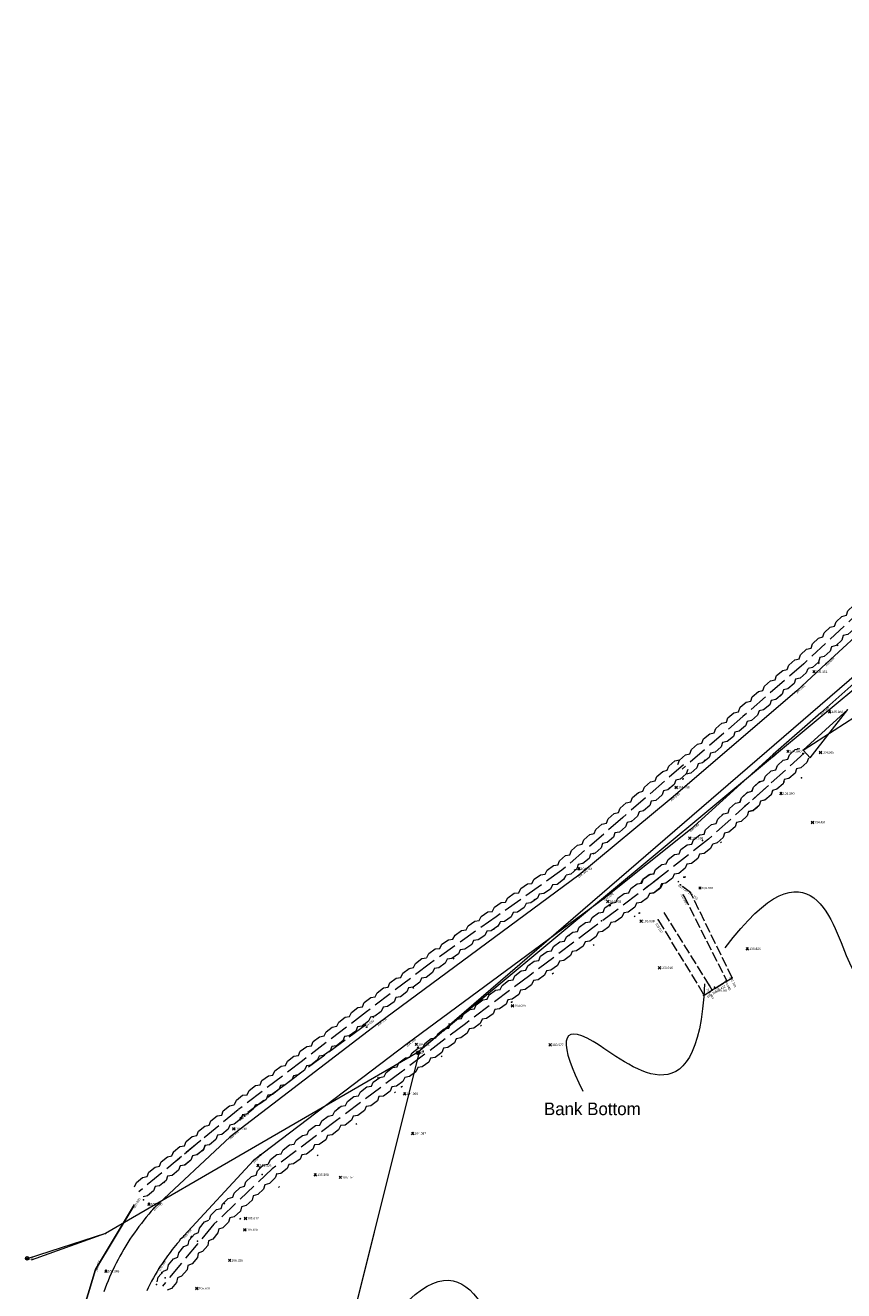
# Model space of a CAD drawing. Header units: metres. Extents: x 652329 to 653573, y 802017 to 802542.
# Tile 5 of 15: x 652526 to 652591, y 802274 to 802374. Entities that reach past the tile are written whole.
import ezdxf

# ---------------------------------------------------------------- set-up
doc = ezdxf.new("R2010")
doc.units = ezdxf.units.M
doc.header["$MEASUREMENT"] = 0
for name, pattern in [('Center line', [100, 100, 0]), ('Dashed 3-1', [2, 1.5, -0.5]), ('Dashed 4-1', [2, 1.6, -0.4]), ('Edge of Bush', [3.846153, -1.282051, -1.282051, 0, -1.282051]), ('Gate', [100, 100, 0]), ('Power line', [100, 100, 0])]:
    doc.linetypes.add(name, pattern=pattern)
for name, color, linetype, lineweight, true_color in [('Bank Bottom', 7, 'Continuous', 0, 0xffa500), ('Bank Bottom_Text', 7, 'Continuous', 0, 0xffa500), ('Bank Top', 7, 'Continuous', 0, 0xc7c074), ('Bank Top_Text', 7, 'Continuous', 0, 0xc7c074), ('Electricity Pole', 1, 'Continuous', 0, 0xff0000), ('Electricity Pole_Text', 1, 'Continuous', 0, 0xff0000), ('Fence', 2, 'Continuous', 0, 0xffff00), ('Fence_Text', 2, 'Continuous', 0, 0xffff00), ('Gate', 6, 'Continuous', 0, 0xff00ff), ('Hedge', 3, 'Continuous', 0, 0x00ff00), ('Invert Level', 7, 'Continuous', 0, 0xffffff), ('Invert Level_Text', 7, 'Continuous', 0, 0xffffff), ('Overhead Electricity Line', 1, 'Continuous', 0, 0xff0000), ('Points', 7, 'Continuous', 0, 0xffffff), ('Road Edge', 7, 'Continuous', 0, 0xff80c0), ('Road Edge_Text', 7, 'Continuous', 0, 0xff80c0), ('Spot Level', 7, 'Continuous', 0, 0xffffff), ('Spot Level_Text', 7, 'Continuous', 0, 0xffffff), ('Vegetation Line', 7, 'Continuous', 0, 0x85c929)]:
    doc.layers.add(name, color=color, linetype=linetype, lineweight=lineweight, true_color=true_color)
doc.styles.add('0.3mm', font='micross.ttf', dxfattribs={"height": 0.3})
doc.linetypes.add('FENCELINE1', pattern='A,0.25,-0.1,[133,ltypeshp.shx,S=0.1,R=0,X=-0.1,Y=0],-0.1,1', length=1.45)
doc.linetypes.add('ZIGZAG', pattern='A,0.0001,-0.2,[131,ltypeshp.shx,S=0.2,R=0,X=-0.2,Y=0],-0.4,[131,ltypeshp.shx,S=0.2,R=180,X=0.2,Y=0],-0.2', length=0.8001)

# ---------------------------------------------------------------- blocks, each defined once
blk = doc.blocks.new('Point')
blk.add_point((0, 0))
blk = doc.blocks.new('Spot Level-Dia cross')
at = {"color": 0}
for p, q in [((-1, 1), (1, -1)), ((-1, -1), (1, 1))]:
    blk.add_line(p, q, dxfattribs=at)
blk = doc.blocks.new('Electricity Pole-Cross circle')
at = {"color": 0}
for p, q in [((-1, 0), (1, 0)), ((0, -1), (0, 1))]:
    blk.add_line(p, q, dxfattribs=at)
blk.add_circle((0, 0), 0.9, dxfattribs=at)

msp = doc.modelspace()

# ---------------------------------------------------------------- linework, layer by layer
at = {"color": 7, "lineweight": 5, "ltscale": 0.5}
for points in [[(652581.39, 802301.46), (652588.27, 802310.66), (652591.5, 802295.7), (652593.59, 802298.99), (652594.11, 802303.03)], [(652579.75, 802298.6), (652579.26, 802287.12), (652568.14, 802297.65), (652568.28, 802293.75), (652570.13, 802290.13)], [(652554, 802270.86), (652560.88, 802280.06), (652564.12, 802265.1), (652572.41, 802255.09), (652575.95, 802267.93)]]:
    msp.add_open_spline(points, degree=3, dxfattribs=at)
at = {"layer": 'Bank Bottom', "linetype": 'Dashed 4-1', "ltscale": 0.5, "elevation": 102.99}
msp.add_lwpolyline([(652578.11, 802305.57), (652581.52, 802298.82), (652580.35, 802298.11), (652580.15, 802298.48), (652576.52, 802304.32)], dxfattribs=at)
at = {"layer": 'Bank Top', "linetype": 'Dashed 4-1'}
msp.add_line((652552.93, 802295.35, 104.63), (652543.02, 802287.97, 105.09), dxfattribs=at)
at = {"layer": 'Bank Top', "linetype": 'Dashed 4-1', "ltscale": 0.5, "elevation": 103.54}
msp.add_lwpolyline([(652576.11, 802303.62), (652579.71, 802297.72), (652581.94, 802299.08), (652578.65, 802305.83), (652577.99, 802306.32)], dxfattribs=at)
at = {"layer": 'Fence', "linetype": 'FENCELINE1', "elevation": 108.98}
msp.add_lwpolyline([(652534.04, 802222.17), (652535.64, 802229.5), (652535.66, 802236.3), (652534.73, 802242.52), (652533.03, 802250.01), (652530.06, 802263), (652529.77, 802269.98), (652531.59, 802276), (652534.68, 802281.14)], dxfattribs=at)
at = {"layer": 'Fence', "linetype": 'Continuous', "ltscale": 0.5}
msp.add_polyline3d([(652534.63, 802281.05, 105.89), (652531.59, 802276, 106.35), (652529.77, 802269.98, 107.02), (652530.06, 802263, 107.47), (652534.73, 802242.52, 108.41), (652535.68, 802236.16, 108.63), (652535.64, 802229.5, 109.01), (652534.07, 802222.25, 108.98), (652534, 802222.09, 108.98)], dxfattribs=at)
at = {"layer": 'Gate', "linetype": 'Gate', "ltscale": 0.2}
msp.add_line((652591.09, 802320.32, 104.97), (652587.55, 802317.09, 104.91), dxfattribs=at)
at = {"layer": 'Gate'}
for p, q in [((652587.55, 802317.09, 104.91), (652591.63, 802319.73, 104.97)), ((652588.09, 802316.5, 104.91), (652591.09, 802320.32, 104.97)), ((652587.55, 802317.09, 104.91), (652588.09, 802316.5, 104.91))]:
    msp.add_line(p, q, dxfattribs=at)
at = {"layer": 'Hedge', "linetype": 'Dashed 3-1'}
for p, q in [((652592.25, 802328.27), (652587.59, 802323.93)), ((652587.59, 802323.93), (652582.78, 802319.75)), ((652582.78, 802319.75), (652577.97, 802315.58)), ((652587.63, 802316.85), (652582.89, 802312.6)), ((652578.1, 802315.94), (652573.29, 802311.77)), ((652584.8, 802314.31), (652580.06, 802310.05)), ((652573.29, 802311.77), (652568.48, 802307.6)), ((652580.06, 802310.05), (652575.04, 802306.13)), ((652568.48, 802307.6), (652563.28, 802303.92)), ((652576.11, 802306.93), (652571.02, 802303.11)), ((652563.28, 802303.92), (652558.08, 802300.25)), ((652571.02, 802303.11), (652565.93, 802299.28)), ((652558.08, 802300.25), (652553.02, 802296.39)), ((652565.93, 802299.28), (652560.84, 802295.45)), ((652553.02, 802296.39), (652547.96, 802292.52)), ((652560.84, 802295.45), (652555.75, 802291.62)), ((652547.96, 802292.52), (652542.89, 802288.66)), ((652555.75, 802291.62), (652550.66, 802287.8)), ((652542.88, 802288.65), (652537.97, 802284.59)), ((652550.66, 802287.8), (652545.57, 802283.97)), ((652539.93, 802286.21), (652535.02, 802282.16)), ((652545.57, 802283.97), (652540.95, 802279.59)), ((652540.96, 802279.59), (652536.88, 802274.7))]:
    msp.add_line(p, q, dxfattribs=at)
at = {"layer": 'Hedge'}
for points in [[(652587.23, 802324.31), (652587.35, 802324.65), (652587.82, 802325.09), (652588.17, 802325.17), (652588.29, 802325.52), (652588.75, 802325.95), (652589.1, 802326.05), (652589.22, 802326.39), (652589.68, 802326.82), (652590.03, 802326.91), (652590.15, 802327.25), (652590.61, 802327.68), (652590.97, 802327.77), (652591.08, 802328.12), (652591.54, 802328.55), (652591.9, 802328.64)], [(652592.6, 802327.89), (652592.48, 802327.54), (652592.01, 802327.11), (652591.66, 802327.02), (652591.55, 802326.67), (652591.07, 802326.24), (652590.72, 802326.16), (652590.62, 802325.81), (652590.15, 802325.37), (652589.79, 802325.28), (652589.69, 802324.94), (652589.2, 802324.51), (652588.86, 802324.42), (652588.75, 802324.07), (652588.29, 802323.64), (652587.94, 802323.55)], [(652582.44, 802320.14), (652582.57, 802320.49), (652583.05, 802320.9), (652583.4, 802320.98), (652583.53, 802321.32), (652584.01, 802321.73), (652584.36, 802321.82), (652584.49, 802322.15), (652584.97, 802322.57), (652585.33, 802322.65), (652585.45, 802322.99), (652585.93, 802323.4), (652586.29, 802323.48), (652586.41, 802323.82), (652586.89, 802324.24), (652587.25, 802324.31)], [(652587.93, 802323.54), (652587.79, 802323.2), (652587.31, 802322.78), (652586.95, 802322.7), (652586.84, 802322.36), (652586.34, 802321.94), (652585.99, 802321.87), (652585.88, 802321.53), (652585.39, 802321.11), (652585.03, 802321.03), (652584.92, 802320.69), (652584.41, 802320.28), (652584.07, 802320.2), (652583.94, 802319.86), (652583.47, 802319.45), (652583.11, 802319.37)], [(652577.63, 802315.97), (652577.76, 802316.31), (652578.24, 802316.73), (652578.59, 802316.8), (652578.72, 802317.15), (652579.2, 802317.56), (652579.55, 802317.65), (652579.68, 802317.98), (652580.16, 802318.39), (652580.52, 802318.47), (652580.64, 802318.81), (652581.12, 802319.23), (652581.48, 802319.3), (652581.6, 802319.64), (652582.08, 802320.06), (652582.44, 802320.14)], [(652583.12, 802319.36), (652582.98, 802319.02), (652582.5, 802318.61), (652582.14, 802318.53), (652582.03, 802318.18), (652581.53, 802317.77), (652581.18, 802317.7), (652581.07, 802317.36), (652580.58, 802316.93), (652580.22, 802316.85), (652580.11, 802316.52), (652579.6, 802316.1), (652579.26, 802316.02), (652579.13, 802315.69), (652578.66, 802315.27), (652578.3, 802315.19)], [(652582.55, 802312.99), (652582.67, 802313.33), (652583.14, 802313.75), (652583.5, 802313.84), (652583.62, 802314.18), (652584.09, 802314.6), (652584.44, 802314.69), (652584.56, 802315.03), (652585.03, 802315.45), (652585.39, 802315.54), (652585.51, 802315.88), (652585.98, 802316.3), (652586.34, 802316.39), (652586.46, 802316.73), (652586.93, 802317.15), (652587.29, 802317.24)], [(652587.97, 802316.47), (652587.84, 802316.13), (652587.37, 802315.7), (652587.01, 802315.62), (652586.91, 802315.28), (652586.42, 802314.85), (652586.06, 802314.77), (652585.96, 802314.43), (652585.48, 802314), (652585.12, 802313.91), (652585.01, 802313.57), (652584.52, 802313.15), (652584.17, 802313.07), (652584.06, 802312.73), (652583.59, 802312.3), (652583.23, 802312.22)], [(652572.95, 802312.16), (652573.08, 802312.51), (652573.56, 802312.92), (652573.92, 802313), (652574.05, 802313.34), (652574.52, 802313.75), (652574.88, 802313.84), (652575.01, 802314.17), (652575.48, 802314.58), (652575.84, 802314.66), (652575.97, 802315.01), (652576.45, 802315.42), (652576.8, 802315.5), (652576.93, 802315.84), (652577.41, 802316.25), (652577.77, 802316.33)], [(652578.44, 802315.56), (652578.3, 802315.22), (652577.83, 802314.8), (652577.47, 802314.72), (652577.35, 802314.38), (652576.86, 802313.96), (652576.5, 802313.89), (652576.39, 802313.55), (652575.9, 802313.12), (652575.54, 802313.05), (652575.43, 802312.71), (652574.93, 802312.29), (652574.58, 802312.22), (652574.46, 802311.88), (652573.98, 802311.46), (652573.63, 802311.38)], [(652579.71, 802310.44), (652579.84, 802310.78), (652580.31, 802311.21), (652580.66, 802311.29), (652580.79, 802311.64), (652581.26, 802312.06), (652581.61, 802312.15), (652581.73, 802312.49), (652582.2, 802312.91), (652582.56, 802312.99), (652582.68, 802313.33), (652583.15, 802313.76), (652583.51, 802313.84), (652583.63, 802314.18), (652584.1, 802314.61), (652584.45, 802314.69)], [(652585.14, 802313.93), (652585.01, 802313.58), (652584.54, 802313.16), (652584.18, 802313.07), (652584.07, 802312.73), (652583.59, 802312.31), (652583.23, 802312.23), (652583.13, 802311.89), (652582.65, 802311.45), (652582.29, 802311.37), (652582.18, 802311.03), (652581.68, 802310.6), (652581.34, 802310.52), (652581.22, 802310.18), (652580.75, 802309.76), (652580.4, 802309.67)], [(652568.14, 802307.99), (652568.27, 802308.33), (652568.75, 802308.75), (652569.11, 802308.82), (652569.24, 802309.17), (652569.71, 802309.58), (652570.07, 802309.66), (652570.2, 802310), (652570.67, 802310.41), (652571.03, 802310.49), (652571.16, 802310.83), (652571.64, 802311.24), (652571.99, 802311.32), (652572.12, 802311.66), (652572.6, 802312.08), (652572.96, 802312.16)], [(652573.63, 802311.38), (652573.5, 802311.04), (652573.02, 802310.62), (652572.66, 802310.55), (652572.54, 802310.2), (652572.05, 802309.79), (652571.69, 802309.72), (652571.58, 802309.38), (652571.09, 802308.95), (652570.73, 802308.87), (652570.62, 802308.53), (652570.12, 802308.12), (652569.77, 802308.04), (652569.65, 802307.7), (652569.17, 802307.29), (652568.82, 802307.21)], [(652574.72, 802306.54), (652574.87, 802306.88), (652575.37, 802307.27), (652575.73, 802307.32), (652575.88, 802307.66), (652576.37, 802308.05), (652576.73, 802308.11), (652576.88, 802308.44), (652577.38, 802308.83), (652577.74, 802308.89), (652577.88, 802309.23), (652578.38, 802309.61), (652578.74, 802309.67), (652578.88, 802310.01), (652579.38, 802310.4), (652579.74, 802310.46)], [(652580.38, 802309.65), (652580.23, 802309.32), (652579.73, 802308.92), (652579.36, 802308.86), (652579.23, 802308.53), (652578.72, 802308.14), (652578.36, 802308.08), (652578.23, 802307.75), (652577.72, 802307.35), (652577.36, 802307.29), (652577.23, 802306.96), (652576.7, 802306.57), (652576.35, 802306.51), (652576.21, 802306.18), (652575.72, 802305.79), (652575.36, 802305.73)], [(652562.98, 802304.35), (652563.14, 802304.68), (652563.66, 802305.04), (652564.02, 802305.08), (652564.19, 802305.41), (652564.7, 802305.77), (652565.06, 802305.82), (652565.23, 802306.14), (652565.74, 802306.51), (652566.1, 802306.55), (652566.27, 802306.88), (652566.78, 802307.24), (652567.15, 802307.28), (652567.3, 802307.61), (652567.82, 802307.97), (652568.19, 802308.02)], [(652570.71, 802303.52), (652570.86, 802303.85), (652571.37, 802304.23), (652571.73, 802304.29), (652571.88, 802304.62), (652572.39, 802305), (652572.75, 802305.06), (652572.9, 802305.38), (652573.4, 802305.76), (652573.77, 802305.81), (652573.92, 802306.15), (652574.42, 802306.52), (652574.78, 802306.58), (652574.93, 802306.91), (652575.44, 802307.29), (652575.8, 802307.34)], [(652568.78, 802307.18), (652568.61, 802306.85), (652568.09, 802306.48), (652567.73, 802306.44), (652567.58, 802306.11), (652567.05, 802305.75), (652566.68, 802305.71), (652566.54, 802305.39), (652566.01, 802305.01), (652565.65, 802304.97), (652565.5, 802304.64), (652564.96, 802304.28), (652564.61, 802304.24), (652564.45, 802303.91), (652563.93, 802303.55), (652563.58, 802303.51)], [(652576.42, 802306.52), (652576.26, 802306.19), (652575.76, 802305.81), (652575.39, 802305.76), (652575.25, 802305.42), (652574.73, 802305.04), (652574.37, 802305), (652574.24, 802304.67), (652573.72, 802304.27), (652573.36, 802304.22), (652573.22, 802303.89), (652572.69, 802303.51), (652572.34, 802303.46), (652572.19, 802303.13), (652571.69, 802302.75), (652571.33, 802302.7)], [(652557.78, 802300.68), (652557.94, 802301), (652558.46, 802301.37), (652558.82, 802301.41), (652558.99, 802301.74), (652559.5, 802302.1), (652559.86, 802302.15), (652560.02, 802302.47), (652560.54, 802302.83), (652560.9, 802302.88), (652561.06, 802303.2), (652561.58, 802303.57), (652561.94, 802303.61), (652562.1, 802303.93), (652562.62, 802304.3), (652562.98, 802304.34)], [(652563.58, 802303.5), (652563.41, 802303.18), (652562.89, 802302.81), (652562.53, 802302.77), (652562.38, 802302.44), (652561.84, 802302.08), (652561.48, 802302.04), (652561.34, 802301.71), (652560.81, 802301.34), (652560.44, 802301.3), (652560.3, 802300.97), (652559.76, 802300.61), (652559.41, 802300.57), (652559.25, 802300.24), (652558.73, 802299.88), (652558.37, 802299.83)], [(652565.62, 802299.69), (652565.77, 802300.03), (652566.28, 802300.41), (652566.64, 802300.46), (652566.79, 802300.79), (652567.3, 802301.17), (652567.66, 802301.23), (652567.81, 802301.55), (652568.31, 802301.93), (652568.68, 802301.99), (652568.83, 802302.32), (652569.33, 802302.7), (652569.7, 802302.75), (652569.84, 802303.08), (652570.35, 802303.46), (652570.71, 802303.52)], [(652571.33, 802302.69), (652571.17, 802302.36), (652570.67, 802301.98), (652570.3, 802301.93), (652570.16, 802301.59), (652569.64, 802301.21), (652569.28, 802301.17), (652569.15, 802300.84), (652568.63, 802300.45), (652568.27, 802300.39), (652568.13, 802300.06), (652567.6, 802299.69), (652567.25, 802299.63), (652567.1, 802299.3), (652566.6, 802298.92), (652566.24, 802298.87)], [(652552.7, 802296.8), (652552.85, 802297.13), (652553.36, 802297.52), (652553.72, 802297.57), (652553.87, 802297.91), (652554.37, 802298.29), (652554.73, 802298.35), (652554.88, 802298.68), (652555.38, 802299.06), (652555.74, 802299.12), (652555.89, 802299.45), (652556.39, 802299.83), (652556.75, 802299.89), (652556.9, 802300.22), (652557.41, 802300.6), (652557.77, 802300.66)], [(652558.39, 802299.84), (652558.23, 802299.51), (652557.73, 802299.12), (652557.37, 802299.07), (652557.23, 802298.73), (652556.71, 802298.35), (652556.35, 802298.3), (652556.22, 802297.97), (652555.71, 802297.58), (652555.34, 802297.52), (652555.21, 802297.19), (652554.68, 802296.81), (652554.33, 802296.75), (652554.19, 802296.42), (652553.68, 802296.04), (652553.33, 802295.98)], [(652560.53, 802295.87), (652560.68, 802296.2), (652561.19, 802296.58), (652561.55, 802296.63), (652561.7, 802296.96), (652562.21, 802297.34), (652562.57, 802297.4), (652562.72, 802297.73), (652563.22, 802298.11), (652563.59, 802298.16), (652563.74, 802298.49), (652564.25, 802298.87), (652564.61, 802298.92), (652564.75, 802299.25), (652565.26, 802299.64), (652565.62, 802299.69)], [(652566.24, 802298.87), (652566.08, 802298.54), (652565.58, 802298.15), (652565.21, 802298.1), (652565.07, 802297.77), (652564.55, 802297.39), (652564.19, 802297.34), (652564.06, 802297.01), (652563.54, 802296.62), (652563.18, 802296.57), (652563.04, 802296.24), (652562.51, 802295.86), (652562.16, 802295.81), (652562.01, 802295.48), (652561.51, 802295.1), (652561.15, 802295.04)], [(652547.64, 802292.94), (652547.79, 802293.27), (652548.3, 802293.65), (652548.66, 802293.71), (652548.81, 802294.04), (652549.31, 802294.42), (652549.67, 802294.49), (652549.82, 802294.81), (652550.32, 802295.19), (652550.68, 802295.25), (652550.83, 802295.58), (652551.33, 802295.97), (652551.69, 802296.02), (652551.84, 802296.35), (652552.34, 802296.74), (652552.71, 802296.8)], [(652553.33, 802295.98), (652553.17, 802295.65), (652552.67, 802295.26), (652552.3, 802295.2), (652552.17, 802294.87), (652551.65, 802294.49), (652551.29, 802294.44), (652551.16, 802294.11), (652550.64, 802293.71), (652550.28, 802293.65), (652550.15, 802293.32), (652549.62, 802292.94), (652549.27, 802292.89), (652549.12, 802292.56), (652548.62, 802292.17), (652548.27, 802292.12)], [(652555.44, 802292.04), (652555.59, 802292.37), (652556.1, 802292.75), (652556.46, 802292.8), (652556.62, 802293.14), (652557.12, 802293.51), (652557.48, 802293.57), (652557.63, 802293.9), (652558.14, 802294.28), (652558.5, 802294.33), (652558.65, 802294.66), (652559.16, 802295.04), (652559.52, 802295.09), (652559.66, 802295.42), (652560.17, 802295.81), (652560.53, 802295.86)], [(652561.15, 802295.04), (652560.99, 802294.71), (652560.49, 802294.33), (652560.12, 802294.27), (652559.98, 802293.94), (652559.46, 802293.56), (652559.1, 802293.51), (652558.97, 802293.18), (652558.45, 802292.79), (652558.09, 802292.74), (652557.95, 802292.41), (652557.42, 802292.03), (652557.07, 802291.98), (652556.92, 802291.65), (652556.42, 802291.27), (652556.06, 802291.21)], [(652542.58, 802289.07), (652542.73, 802289.4), (652543.23, 802289.79), (652543.59, 802289.84), (652543.74, 802290.18), (652544.25, 802290.56), (652544.61, 802290.62), (652544.75, 802290.95), (652545.26, 802291.33), (652545.62, 802291.39), (652545.77, 802291.72), (652546.27, 802292.1), (652546.63, 802292.16), (652546.78, 802292.49), (652547.28, 802292.88), (652547.64, 802292.93)], [(652548.27, 802292.11), (652548.11, 802291.78), (652547.61, 802291.4), (652547.24, 802291.34), (652547.11, 802291.01), (652546.59, 802290.62), (652546.23, 802290.57), (652546.1, 802290.24), (652545.58, 802289.85), (652545.22, 802289.79), (652545.09, 802289.46), (652544.56, 802289.08), (652544.21, 802289.02), (652544.06, 802288.69), (652543.56, 802288.31), (652543.2, 802288.25)], [(652550.35, 802288.21), (652550.51, 802288.54), (652551.01, 802288.92), (652551.37, 802288.98), (652551.53, 802289.31), (652552.03, 802289.69), (652552.39, 802289.75), (652552.54, 802290.07), (652553.05, 802290.45), (652553.41, 802290.5), (652553.56, 802290.84), (652554.07, 802291.21), (652554.43, 802291.27), (652554.57, 802291.6), (652555.08, 802291.98), (652555.44, 802292.03)], [(652556.06, 802291.21), (652555.9, 802290.88), (652555.4, 802290.5), (652555.03, 802290.45), (652554.89, 802290.11), (652554.37, 802289.73), (652554.01, 802289.69), (652553.88, 802289.35), (652553.36, 802288.96), (652553, 802288.91), (652552.86, 802288.58), (652552.33, 802288.2), (652551.98, 802288.15), (652551.83, 802287.82), (652551.33, 802287.44), (652550.97, 802287.39)], [(652537.64, 802284.99), (652537.78, 802285.33), (652538.26, 802285.73), (652538.62, 802285.8), (652538.76, 802286.14), (652539.25, 802286.54), (652539.6, 802286.62), (652539.74, 802286.95), (652540.23, 802287.35), (652540.59, 802287.42), (652540.72, 802287.76), (652541.21, 802288.16), (652541.57, 802288.23), (652541.7, 802288.57), (652542.19, 802288.97), (652542.55, 802289.04)], [(652543.21, 802288.25), (652543.06, 802287.91), (652542.57, 802287.51), (652542.21, 802287.44), (652542.09, 802287.1), (652541.59, 802286.69), (652541.23, 802286.63), (652541.11, 802286.29), (652540.61, 802285.88), (652540.25, 802285.81), (652540.13, 802285.48), (652539.61, 802285.07), (652539.27, 802285), (652539.14, 802284.67), (652538.65, 802284.27), (652538.29, 802284.2)], [(652545.26, 802284.38), (652545.42, 802284.72), (652545.92, 802285.1), (652546.28, 802285.15), (652546.44, 802285.48), (652546.94, 802285.86), (652547.3, 802285.92), (652547.45, 802286.24), (652547.96, 802286.62), (652548.32, 802286.68), (652548.47, 802287.01), (652548.98, 802287.39), (652549.34, 802287.44), (652549.49, 802287.77), (652549.99, 802288.15), (652550.36, 802288.21)], [(652550.97, 802287.38), (652550.81, 802287.05), (652550.31, 802286.67), (652549.94, 802286.62), (652549.81, 802286.28), (652549.28, 802285.9), (652548.92, 802285.86), (652548.79, 802285.53), (652548.27, 802285.14), (652547.91, 802285.08), (652547.77, 802284.75), (652547.24, 802284.38), (652546.89, 802284.32), (652546.74, 802283.99), (652546.24, 802283.61), (652545.88, 802283.56)], [(652534.69, 802282.56), (652534.83, 802282.9), (652535.32, 802283.3), (652535.67, 802283.37), (652535.81, 802283.71), (652536.3, 802284.11), (652536.66, 802284.18), (652536.79, 802284.52), (652537.28, 802284.92), (652537.64, 802284.99), (652537.77, 802285.32), (652538.26, 802285.73), (652538.62, 802285.8), (652538.75, 802286.13), (652539.24, 802286.54), (652539.6, 802286.61)], [(652540.26, 802285.81), (652540.11, 802285.48), (652539.63, 802285.07), (652539.26, 802285), (652539.14, 802284.66), (652538.64, 802284.26), (652538.28, 802284.2), (652538.16, 802283.86), (652537.66, 802283.45), (652537.3, 802283.38), (652537.18, 802283.04), (652536.66, 802282.64), (652536.32, 802282.57), (652536.19, 802282.24), (652535.7, 802281.83), (652535.35, 802281.76)], [(652540.6, 802279.96), (652540.71, 802280.31), (652541.17, 802280.75), (652541.52, 802280.84), (652541.64, 802281.19), (652542.09, 802281.62), (652542.44, 802281.72), (652542.56, 802282.06), (652543.02, 802282.5), (652543.37, 802282.59), (652543.48, 802282.94), (652543.94, 802283.37), (652544.29, 802283.47), (652544.4, 802283.81), (652544.86, 802284.25), (652545.22, 802284.34)], [(652545.93, 802283.6), (652545.81, 802283.25), (652545.35, 802282.81), (652544.99, 802282.72), (652544.89, 802282.37), (652544.42, 802281.93), (652544.06, 802281.85), (652543.97, 802281.5), (652543.5, 802281.06), (652543.14, 802280.96), (652543.05, 802280.62), (652542.56, 802280.18), (652542.22, 802280.09), (652542.11, 802279.75), (652541.65, 802279.31), (652541.31, 802279.21)], [(652536.48, 802275.03), (652536.55, 802275.39), (652536.96, 802275.88), (652537.3, 802276.01), (652537.37, 802276.37), (652537.77, 802276.85), (652538.11, 802276.99), (652538.18, 802277.34), (652538.59, 802277.83), (652538.93, 802277.96), (652539, 802278.32), (652539.41, 802278.8), (652539.75, 802278.94), (652539.82, 802279.29), (652540.22, 802279.78), (652540.56, 802279.92)], [(652541.35, 802279.26), (652541.27, 802278.9), (652540.87, 802278.41), (652540.52, 802278.28), (652540.47, 802277.92), (652540.05, 802277.43), (652539.7, 802277.3), (652539.65, 802276.95), (652539.24, 802276.45), (652538.89, 802276.32), (652538.84, 802275.97), (652538.4, 802275.48), (652538.08, 802275.35), (652538.01, 802274.99), (652537.6, 802274.51), (652537.27, 802274.37)]]:
    msp.add_lwpolyline(points, dxfattribs=at)
at = {"layer": 'Overhead Electricity Line', "linetype": 'Power line', "ltscale": 0.5}
msp.add_line((652557.15, 802293.12, 105.15), (652539.52, 802222.37, 109.1), dxfattribs=at)
at = {"layer": 'Overhead Electricity Line', "linetype": 'ZIGZAG'}
for points, elevation in [([(652671.41, 802392.12), (652632.35, 802358.13), (652557.1, 802293.2), (652532.39, 802278.87), (652526.52, 802276.74)], 103.08), ([(652557.15, 802293.12), (652539.53, 802222.43)], 105.15)]:
    msp.add_lwpolyline(points, dxfattribs=dict(at, elevation=elevation))
at = {"layer": 'Overhead Electricity Line', "linetype": 'Power line', "ltscale": 0.5}
msp.add_polyline3d([(652675.11, 802400.68, 103.44), (652671.35, 802392.11, 103.07), (652632.34, 802358.12, 103.6), (652597.45, 802326.83, 104.36), (652557.1, 802293.2, 105.1), (652532.39, 802278.87, 106.48), (652526.18, 802276.86, 106.77)], dxfattribs=at)
at = {"layer": 'Road Edge', "linetype": 'Center line'}
for points in [[(652599.28, 802333.06, 104.17), (652589.36, 802323.95, 105.04), (652587.05, 802321.79, 105.16), (652577.12, 802313.27, 104.53), (652569.82, 802307.21, 104.56), (652553.94, 802295.48, 104.75), (652542.25, 802286.51, 105.38), (652536.2, 802280.85, 106.01), (652536, 802280.62, 106.04), (652535.8, 802280.38, 106.06), (652535.6, 802280.15, 106.09), (652535.41, 802279.91, 106.12), (652535.22, 802279.66, 106.15), (652535.03, 802279.42, 106.18), (652534.85, 802279.17, 106.2), (652534.67, 802278.91, 106.23), (652534.5, 802278.66, 106.26), (652534.32, 802278.4, 106.29), (652534.16, 802278.14, 106.32), (652533.99, 802277.88, 106.34), (652533.83, 802277.61, 106.37), (652533.68, 802277.34, 106.4), (652533.53, 802277.07, 106.43), (652533.38, 802276.79, 106.46), (652533.24, 802276.52, 106.49), (652533.1, 802276.24, 106.51), (652532.96, 802275.96, 106.54), (652532.83, 802275.68, 106.57), (652532.71, 802275.39, 106.6), (652532.59, 802275.11, 106.63), (652532.47, 802274.82, 106.65), (652532.36, 802274.53, 106.68), (652532.25, 802274.24, 106.71)], [(652592.51, 802323.21, 104.98), (652588.94, 802320.06, 105.1), (652585.18, 802316.74, 104.87), (652578.63, 802310.83, 104.55), (652571.85, 802305.38, 104.56), (652556.24, 802293.85, 104.77), (652544.1, 802284.62, 105.41), (652538.57, 802278.67, 105.95), (652538.44, 802278.52, 105.98), (652538.3, 802278.37, 106), (652538.17, 802278.21, 106.02), (652538.04, 802278.06, 106.04), (652537.91, 802277.9, 106.06), (652537.78, 802277.74, 106.09), (652537.66, 802277.58, 106.11), (652537.54, 802277.42, 106.13), (652537.41, 802277.26, 106.15), (652537.29, 802277.1, 106.18), (652537.18, 802276.93, 106.2), (652537.06, 802276.76, 106.22), (652536.94, 802276.6, 106.24), (652536.83, 802276.43, 106.26), (652536.72, 802276.26, 106.29), (652536.61, 802276.09, 106.31), (652536.46, 802275.84, 106.34), (652536.31, 802275.59, 106.36), (652536.17, 802275.34, 106.39), (652536.03, 802275.09, 106.42), (652535.9, 802274.83, 106.45), (652535.77, 802274.57, 106.47), (652535.64, 802274.31, 106.5)]]:
    msp.add_polyline3d(points, dxfattribs=at)
at = {"layer": 'Vegetation Line', "linetype": 'Edge of Bush'}
for points in [[(652687.37, 802427.12, 104.94), (652687.71, 802415.02, 104.02), (652685.79, 802411.4, 103.96), (652675.46, 802401.82, 103.38), (652673.55, 802400.78, 103.1), (652665.23, 802393.6, 102.83), (652663.17, 802390.75, 103.11), (652656.49, 802384.58, 103.1), (652654.39, 802382.87, 102.88), (652647.33, 802376.23, 103.38), (652615.03, 802348.54, 103.76), (652598.95, 802333.53, 104.09), (652588.8, 802324, 105.05), (652578.07, 802314.83, 104.31), (652576.99, 802314.08, 104.36), (652569.51, 802307.63, 104.39), (652552.82, 802295.4, 104.62), (652543.16, 802287.97, 105.1), (652535.39, 802281.53, 105.86)], [(652587.14, 802317.21, 104.91), (652579.04, 802310.12, 104.4), (652572.29, 802304.8, 104.35), (652557.1, 802293.61, 104.65), (652544.6, 802284.04, 105.3), (652539.18, 802278.61, 105.82), (652536.85, 802275.77, 106.23), (652536.43, 802274.82, 106.28)], [(652543.02, 802280.01, 105.56), (652555.79, 802290.45, 103.99), (652564.48, 802297.15, 103.96), (652574.57, 802304.2, 103.95), (652578.12, 802307.04, 103.73), (652578.18, 802307.04, 103.66), (652586.01, 802314.59, 104.17), (652587.42, 802314.91, 104.51)]]:
    msp.add_polyline3d(points, dxfattribs=at)

# ---------------------------------------------------------------- block references
at = {"layer": 'Bank Bottom_Text', "linetype": 'Continuous'}
for p in [(652578.08, 802305.62, 102.98), (652580.15, 802298.48, 103.16), (652581.51, 802298.83, 103.47), (652580.35, 802298.12, 103.41)]:
    msp.add_blockref('Point', p, dxfattribs=at)
at = {"layer": 'Bank Top_Text', "linetype": 'Continuous'}
for p in [(652577.84, 802306.43, 103.73), (652578.65, 802305.83, 103.71), (652576.08, 802303.67, 103.54), (652581.94, 802299.08, 103.75), (652579.68, 802297.7, 103.77), (652552.93, 802295.35, 104.63), (652543.02, 802287.97, 105.09)]:
    msp.add_blockref('Point', p, dxfattribs=at)
at = {"layer": 'Electricity Pole', "color": 7, "linetype": 'Continuous', "lineweight": -3, "true_color": 0xffffff, "xscale": 0.1500000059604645, "yscale": 0.1500000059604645}
for p in [(652557.1, 802293.15, 104.98), (652526.19, 802276.89, 106.74)]:
    msp.add_blockref('Electricity Pole-Cross circle', p, dxfattribs=at)
at = {"layer": 'Electricity Pole', "linetype": 'Continuous'}
for p in [(652557.1, 802293.15, 104.98), (652526.19, 802276.89, 106.74)]:
    msp.add_blockref('Point', p, dxfattribs=at)
at = {"layer": 'Fence_Text', "linetype": 'Continuous'}
for p in [(652534.63, 802281.05, 105.89), (652531.59, 802276, 106.35)]:
    msp.add_blockref('Point', p, dxfattribs=at)
at = {"layer": 'Gate', "linetype": 'Continuous'}
msp.add_blockref('Point', (652587.55, 802317.09, 104.91), dxfattribs=at)
at = {"layer": 'Hedge', "linetype": 'Continuous'}
for p in [(652587.52, 802316.83, 105), (652579.58, 802309.94, 104.68), (652571.6, 802303.58, 104.67), (652557.5, 802293.28, 104.95), (652544.77, 802283.53, 105.48), (652539.66, 802278.25, 105.97), (652537.11, 802275.35, 106.41)]:
    msp.add_blockref('Point', p, dxfattribs=at)
at = {"layer": 'Invert Level', "linetype": 'Continuous'}
msp.add_blockref('Point', (652580.53, 802298.34, 103.16), dxfattribs=at)
at = {"layer": 'Overhead Electricity Line', "linetype": 'Continuous'}
for p in [(652557.1, 802293.2, 105.1), (652557.15, 802293.12, 105.15), (652532.39, 802278.87, 106.48), (652526.18, 802276.86, 106.77)]:
    msp.add_blockref('Point', p, dxfattribs=at)
at = {"layer": 'Points', "linetype": 'Continuous'}
msp.add_blockref('Point', (652553.06, 802295.17, 104.63), dxfattribs=at)
at = {"layer": 'Road Edge_Text', "linetype": 'Continuous'}
for p in [(652589.36, 802323.95, 105.04), (652587.05, 802321.79, 105.16), (652588.94, 802320.06, 105.1), (652585.18, 802316.74, 104.87), (652577.12, 802313.27, 104.53), (652578.63, 802310.83, 104.55), (652569.82, 802307.21, 104.56), (652571.85, 802305.38, 104.56), (652553.94, 802295.48, 104.75), (652556.24, 802293.85, 104.77), (652542.25, 802286.51, 105.38), (652544.1, 802284.62, 105.41), (652536.2, 802280.85, 106.01), (652538.57, 802278.67, 105.95), (652536.61, 802276.09, 106.31)]:
    msp.add_blockref('Point', p, dxfattribs=at)
at = {"layer": 'Spot Level', "color": 18, "linetype": 'Continuous', "lineweight": -3, "true_color": 0x000000, "xscale": 0.1000000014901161, "yscale": 0.1000000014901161}
for p in [(652588.41, 802323.3, 105.15), (652589.65, 802320.12, 105.06), (652586.35, 802317, 104.86), (652588.92, 802316.92, 104.98), (652577.51, 802314.16, 104.36), (652585.8, 802313.66, 104.36), (652588.28, 802311.39, 104.45), (652578.59, 802310.13, 104.37), (652569.82, 802307.71, 104.46), (652579.39, 802306.19, 103.88), (652572.1, 802305.12, 104.37), (652574.74, 802303.57, 103.94), (652583.14, 802301.38, 103.83), (652576.19, 802299.88, 103.92), (652564.57, 802296.88, 104.02), (652556.96, 802293.82, 104.66), (652567.55, 802293.78, 103.98), (652556.04, 802289.91, 104.1), (652542.53, 802287.15, 105.25), (652556.67, 802286.77, 104.09), (652544.44, 802284.23, 105.33), (652548.98, 802283.5, 105.39), (652550.95, 802283.3, 105.16), (652535.82, 802281.17, 105.9), (652543.45, 802280.06, 105.61), (652543.4, 802279.16, 105.86), (652542.2, 802276.73, 106.33), (652532.42, 802275.87, 106.37), (652539.61, 802274.52, 106.61)]:
    msp.add_blockref('Spot Level-Dia cross', p, dxfattribs=at)
at = {"layer": 'Spot Level', "linetype": 'Continuous'}
for p in [(652588.41, 802323.3, 105.15), (652589.65, 802320.12, 105.06), (652586.35, 802317, 104.86), (652588.92, 802316.92, 104.98), (652577.51, 802314.16, 104.36), (652585.8, 802313.66, 104.36), (652588.28, 802311.39, 104.45), (652578.59, 802310.13, 104.37), (652569.82, 802307.71, 104.46), (652579.39, 802306.19, 103.88), (652572.1, 802305.12, 104.37), (652574.74, 802303.57, 103.94), (652583.14, 802301.38, 103.83), (652576.19, 802299.88, 103.92), (652564.57, 802296.88, 104.02), (652556.96, 802293.82, 104.66), (652567.55, 802293.78, 103.98), (652556.04, 802289.91, 104.1), (652542.53, 802287.15, 105.25), (652556.67, 802286.77, 104.09), (652544.44, 802284.23, 105.33), (652548.98, 802283.5, 105.39), (652550.95, 802283.3, 105.16), (652535.82, 802281.17, 105.9), (652543.45, 802280.06, 105.61), (652543.4, 802279.16, 105.86), (652542.2, 802276.73, 106.33), (652532.42, 802275.87, 106.37), (652539.61, 802274.52, 106.61)]:
    msp.add_blockref('Point', p, dxfattribs=at)
at = {"layer": 'Vegetation Line', "linetype": 'Continuous'}
for p in [(652588.8, 802324, 105.05), (652587.14, 802317.21, 104.91), (652578.07, 802314.83, 104.31), (652586.01, 802314.59, 104.17), (652587.42, 802314.91, 104.51), (652576.99, 802314.08, 104.36), (652579.04, 802310.12, 104.4), (652569.51, 802307.63, 104.39), (652578.12, 802307.04, 103.73), (652578.18, 802307.04, 103.66), (652572.29, 802304.8, 104.35), (652574.57, 802304.2, 103.95), (652564.48, 802297.15, 103.96), (652552.82, 802295.4, 104.62), (652557.1, 802293.61, 104.65), (652555.79, 802290.45, 103.99), (652543.16, 802287.97, 105.1), (652544.6, 802284.04, 105.3), (652535.39, 802281.53, 105.86), (652543.02, 802280.01, 105.56), (652539.18, 802278.61, 105.82), (652536.85, 802275.77, 106.23), (652536.43, 802274.82, 106.28)]:
    msp.add_blockref('Point', p, dxfattribs=at)

# ---------------------------------------------------------------- texts
at = {"color": 7, "lineweight": 5, "insert": (652567.05, 802289.22), "char_height": 1, "attachment_point": 1}
msp.add_mtext_dynamic_manual_height_columns('Bank Bottom', width=16.0828, gutter_width=1, heights=[0], dxfattribs=at)
at = {"layer": 'Bank Bottom_Text', "style": '0.3mm'}
for s, rotation, p in [('102.985', 296.8236, (652577.85, 802305.68, 102.98)), ('103.412', 31.4088, (652580.67, 802297.89, 103.41)), ('103.469', 296.8236, (652581.29, 802298.88, 103.47)), ('103.164', 299.6105, (652579.91, 802298.17, 103.16))]:
    msp.add_text(s, height=0.18, rotation=rotation, dxfattribs=at).set_placement(p)
at = {"layer": 'Bank Top_Text', "style": '0.3mm'}
for s, rotation, p in [('103.730', 323.0365, (652577.62, 802306.38, 103.73)), ('103.715', 323.0365, (652578.42, 802305.78, 103.71)), ('103.537', 301.0438, (652575.85, 802303.36, 103.54)), ('103.748', 296.0181, (652581.71, 802299.13, 103.75)), ('103.766', 31.3895, (652579.99, 802297.47, 103.77)), ('104.634', 396.644, (652552.92, 802295.11, 104.63)), ('105.095', 396.644, (652543.01, 802287.74, 105.09))]:
    msp.add_text(s, height=0.18, rotation=rotation, dxfattribs=at).set_placement(p)
at = {"layer": 'Electricity Pole_Text', "style": '0.3mm'}
for p in [(652557.25, 802293.06, 104.98), (652526.34, 802276.8, 106.74)]:
    msp.add_text('EP', height=0.18, dxfattribs=at).set_placement(p)
at = {"layer": 'Fence_Text', "style": '0.3mm'}
for s, rotation, p in [('105.890', 418.9783, (652534.7, 802280.83, 105.89)), ('106.353', 433.1478, (652531.72, 802275.81, 106.35))]:
    msp.add_text(s, height=0.18, rotation=rotation, dxfattribs=at).set_placement(p)
at = {"layer": 'Invert Level_Text', "style": '0.3mm'}
for s, p in [('IL', (652580.68, 802298.25, 103.16)), ('103.161', (652580.68, 802297.98, 103.16))]:
    msp.add_text(s, height=0.18, dxfattribs=at).set_placement(p)
at = {"layer": 'Road Edge_Text', "style": '0.3mm'}
for s, rotation, p in [('105.036', 403.0478, (652589.37, 802323.71, 105.04)), ('105.161', 400.6415, (652587.05, 802321.56, 105.16)), ('105.098', 401.4397, (652588.95, 802319.83, 105.1)), ('104.867', 402.07, (652585.19, 802316.51, 104.87)), ('104.533', 399.7057, (652577.12, 802313.03, 104.53)), ('104.549', 398.8167, (652578.63, 802310.6, 104.55)), ('104.565', 396.4575, (652569.8, 802306.97, 104.56)), ('104.556', 396.4431, (652571.84, 802305.14, 104.56)), ('104.754', 397.4854, (652553.93, 802295.24, 104.75)), ('104.768', 397.2538, (652556.23, 802293.61, 104.77)), ('105.381', 403.1339, (652542.27, 802286.28, 105.38)), ('105.413', 407.0932, (652544.13, 802284.39, 105.41)), ('106.008', 408.353, (652536.24, 802280.61, 106.01)), ('105.954', 408.0078, (652538.61, 802278.44, 105.95)), ('106.309', 418.42, (652536.69, 802275.86, 106.31))]:
    msp.add_text(s, height=0.18, rotation=rotation, dxfattribs=at).set_placement(p)
at = {"layer": 'Spot Level_Text', "color": 7, "style": '0.3mm'}
for s, p in [('105.151', (652588.56, 802323.21, 105.15)), ('105.060', (652589.8, 802320.03, 105.06)), ('104.860', (652586.5, 802316.91, 104.86)), ('104.985', (652589.07, 802316.83, 104.98)), ('104.358', (652577.66, 802314.07, 104.36)), ('104.360', (652585.95, 802313.57, 104.36)), ('104.451', (652588.43, 802311.3, 104.45)), ('104.368', (652578.74, 802310.04, 104.37)), ('104.464', (652569.97, 802307.62, 104.46)), ('103.881', (652579.54, 802306.1, 103.88)), ('104.368', (652572.25, 802305.03, 104.37)), ('103.938', (652574.89, 802303.48, 103.94)), ('103.826', (652583.29, 802301.29, 103.83)), ('103.916', (652576.34, 802299.79, 103.92)), ('104.025', (652564.72, 802296.79, 104.02)), ('104.661', (652557.11, 802293.73, 104.66)), ('103.977', (652567.7, 802293.69, 103.98)), ('104.099', (652556.19, 802289.82, 104.1)), ('105.246', (652542.68, 802287.06, 105.25)), ('104.087', (652556.82, 802286.68, 104.09)), ('105.325', (652544.59, 802284.14, 105.33)), ('105.390', (652549.13, 802283.41, 105.39)), ('105.157', (652551.1, 802283.21, 105.16)), ('105.900', (652535.97, 802281.08, 105.9)), ('105.612', (652543.6, 802279.97, 105.61)), ('105.865', (652543.55, 802279.07, 105.86)), ('106.328', (652542.35, 802276.64, 106.33)), ('106.369', (652532.57, 802275.78, 106.37)), ('106.607', (652539.76, 802274.43, 106.61))]:
    msp.add_text(s, height=0.18, dxfattribs=at).set_placement(p)

doc.saveas('drawing.dxf')
